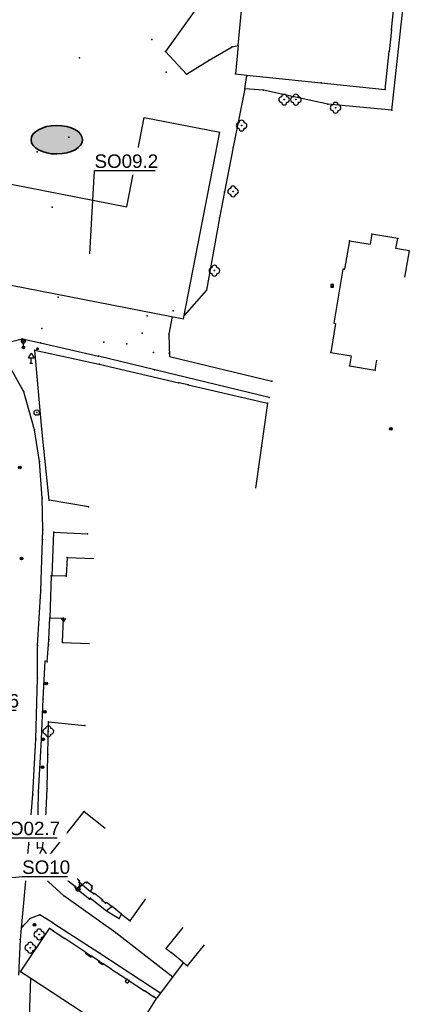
# Model space of a CAD drawing. Extents: x -607893402 to -606472477, y -1001733938 to -1001014811.
# Tile 11 of 23: x -607757850 to -607685370, y -1001546918 to -1001363552. Entities that reach past the tile are written whole.
import ezdxf
from ezdxf import colors
from ezdxf.entities.mleader import LeaderData, LeaderLine
from ezdxf.math import Vec2, Vec3

# ---------------------------------------------------------------- set-up
doc = ezdxf.new("R2010")
doc.units = 0
doc.header["$MEASUREMENT"] = 0
doc.layers.get('0').update_dxf_attribs({"linetype": 'CONTINUOUS'})
doc.layers.add('00 dotčení pozemky-vlastnik mesto', color=5, linetype='CONTINUOUS', lineweight=35)
doc.layers.add('polohopis', color=7, linetype='CONTINUOUS')
doc.layers.add('POPIS', color=1, linetype='CONTINUOUS')
doc.styles.add('ROMANS', font='ROMANS', dxfattribs={"height": 0.2})

msp = doc.modelspace()

# ---------------------------------------------------------------- hatches: boundary and pattern name
at = {"layer": '00 dotčení pozemky-vlastnik mesto', "ltscale": 0.3, "true_color": 0xaff3f0, "transparency": 33554687}
h = msp.add_hatch(dxfattribs=at)
h.set_pattern_fill('DOTS', color=131)
h.set_pattern_definition([(0, (-33881.13152, -63386.93445), (0.03125, 0.0625), [0, -0.0625])])
edge = h.paths.add_edge_path()
edge.add_ellipse((-607750956.1, -1001385906.7), major_axis=(-4792.7, -28), ratio=0.55363008, start_angle=0, end_angle=360)

# ---------------------------------------------------------------- linework, layer by layer
at = {"linetype": 'Continuous'}
for p, q in [((-607737903.8, -1001398395.1), (-607734669.2, -1001381780.9)), ((-607734669.2, -1001381780.9), (-607720624.4, -1001384515.2)), ((-607727389.8, -1001419265.2), (-607720624.4, -1001384515.2)), ((-607773701.3, -1001391425.9), (-607737903.8, -1001398395.1)), ((-607777240, -1001409560), (-607727389.8, -1001419265.2))]:
    msp.add_line(p, q, dxfattribs=at)
at = {"layer": '00 dotčení pozemky-vlastnik mesto', "ltscale": 0.3}
msp.add_ellipse((-607750956.1, -1001385906.7), major_axis=(-4792.7, -28), ratio=0.55362941, dxfattribs=at)
at = {"layer": 'polohopis'}
for p, q in [((-607688610, -1001380400), (-607685770, -1001354560)), ((-607688676, -1001365429), (-607687930, -1001358360)), ((-607723970, -1001360040), (-607730700, -1001369490)), ((-607717224, -1001368373), (-607716472, -1001360547)), ((-607688676, -1001365429), (-607689104, -1001369492)), ((-607733310, -1001367260), (-607733290, -1001367260)), ((-607733300, -1001367245), (-607733300, -1001367260)), ((-607733300, -1001367275), (-607733300, -1001367260)), ((-607722600, -1001371110), (-607718330, -1001368590)), ((-607718330, -1001368590), (-607717224, -1001368373)), ((-607717224, -1001368373), (-607717730, -1001373650)), ((-607746740, -1001370640), (-607746720, -1001370640)), ((-607746730, -1001370625), (-607746730, -1001370640)), ((-607746730, -1001370655), (-607746730, -1001370640)), ((-607730700, -1001369490), (-607726790, -1001373700)), ((-607689850, -1001376560), (-607689104, -1001369492)), ((-607726790, -1001373700), (-607722600, -1001371110)), ((-607730640, -1001373310), (-607730620, -1001373310)), ((-607730630, -1001373295), (-607730630, -1001373310)), ((-607730630, -1001373325), (-607730630, -1001373310)), ((-607717730, -1001373650), (-607715596, -1001373874)), ((-607715960, -1001376400), (-607715596, -1001373874)), ((-607715596, -1001373874), (-607701760, -1001375330)), ((-607701760, -1001375330), (-607689850, -1001376560)), ((-607715960, -1001376400), (-607718160, -1001387280)), ((-607712490, -1001376680), (-607715960, -1001376400)), ((-607708810, -1001377460), (-607712490, -1001376680)), ((-607700520, -1001379270), (-607708810, -1001377460)), ((-607688610, -1001380400), (-607700520, -1001379270)), ((-607748700, -1001385420), (-607748680, -1001385420)), ((-607748690, -1001385405), (-607748690, -1001385420)), ((-607748690, -1001385435), (-607748690, -1001385420)), ((-607718160, -1001387280), (-607719740, -1001395640)), ((-607754600, -1001388140), (-607754580, -1001388140)), ((-607754590, -1001388125), (-607754590, -1001388140)), ((-607754590, -1001388155), (-607754590, -1001388140)), ((-607734060, -1001388280), (-607734040, -1001388280)), ((-607734050, -1001388265), (-607734050, -1001388280)), ((-607734050, -1001388295), (-607734050, -1001388280)), ((-607719740, -1001395640), (-607720680, -1001400430)), ((-607751840, -1001398490), (-607751820, -1001398490)), ((-607751830, -1001398475), (-607751830, -1001398490)), ((-607751830, -1001398505), (-607751830, -1001398490)), ((-607720680, -1001400430), (-607723100, -1001413920)), ((-607692340, -1001403470), (-607692672, -1001405375)), ((-607687520, -1001404310), (-607692340, -1001403470)), ((-607696490, -1001404710), (-607697418, -1001410039)), ((-607696490, -1001404710), (-607692672, -1001405375)), ((-607687853, -1001406151), (-607687520, -1001404310)), ((-607685370, -1001406600), (-607687853, -1001406151)), ((-607685370, -1001406600), (-607686259, -1001411520)), ((-607699350, -1001420060), (-607697700, -1001409990)), ((-607697700, -1001409990), (-607697418, -1001410039)), ((-607723100, -1001413920), (-607727270, -1001418650)), ((-607699980, -1001413102), (-607699480, -1001413102)), ((-607729500.5, -1001418854.2), (-607730110, -1001422090)), ((-607699086, -1001420103), (-607699970, -1001425500)), ((-607699350, -1001420060), (-607699086, -1001420103)), ((-607730110, -1001422090), (-607730004, -1001426271)), ((-607759650, -1001423530), (-607757380, -1001423000)), ((-607757435, -1001423155), (-607756905, -1001423685)), ((-607757435, -1001423685), (-607756905, -1001423155)), ((-607757380, -1001423000), (-607753970, -1001423710)), ((-607757170, -1001424570), (-607757170, -1001423795)), ((-607753970, -1001423710), (-607743210, -1001426240)), ((-607756190, -1001426520), (-607755690, -1001425670)), ((-607755690, -1001425670), (-607755190, -1001426520)), ((-607753720, -1001439780), (-607755050, -1001425070)), ((-607755050, -1001425070), (-607743040, -1001427720)), ((-607754670, -1001424880), (-607754630, -1001424710)), ((-607754440, -1001424930), (-607754670, -1001424880)), ((-607754630, -1001424710), (-607754410, -1001424760)), ((-607754410, -1001424760), (-607754440, -1001424930)), ((-607699970, -1001425500), (-607696161, -1001426124)), ((-607757100, -1001432870), (-607760380, -1001426940)), ((-607756190, -1001426520), (-607755190, -1001426520)), ((-607755940, -1001427520), (-607755440, -1001427520)), ((-607755690, -1001427520), (-607755690, -1001426520)), ((-607732740, -1001428740), (-607743210, -1001426240)), ((-607730004, -1001426271), (-607710950, -1001430870)), ((-607696161, -1001426124), (-607696470, -1001428010)), ((-607691720, -1001428830), (-607691395, -1001426947)), ((-607743040, -1001427720), (-607728240, -1001431180)), ((-607711450, -1001433890), (-607732740, -1001428740)), ((-607696470, -1001428010), (-607691720, -1001428830)), ((-607726520, -1001431560), (-607728240, -1001431180)), ((-607755090, -1001439910), (-607757100, -1001432870)), ((-607726520, -1001431560), (-607711780, -1001434940)), ((-607711780, -1001434940), (-607714006, -1001450825)), ((-607754140, -1001445830), (-607755090, -1001439910)), ((-607752340, -1001453020), (-607753720, -1001439780)), ((-607753660, -1001452630), (-607754140, -1001445830)), ((-607753540, -1001458530), (-607753660, -1001452630)), ((-607745060, -1001454280), (-607752340, -1001453020)), ((-607753620, -1001460340), (-607753540, -1001458530)), ((-607753940, -1001469930), (-607753620, -1001460340)), ((-607751792, -1001467143), (-607751510, -1001458980)), ((-607751510, -1001458980), (-607745260, -1001459330)), ((-607749050, -1001463720), (-607749190, -1001467180)), ((-607749050, -1001463720), (-607744054, -1001463922)), ((-607751970, -1001467140), (-607752220, -1001474940)), ((-607751792, -1001467143), (-607751970, -1001467140)), ((-607749190, -1001467180), (-607751792, -1001467143)), ((-607754520, -1001480100), (-607753940, -1001469930)), ((-607752450, -1001478980), (-607752220, -1001474940)), ((-607752220, -1001474940), (-607749720, -1001475000)), ((-607749710.6, -1001475650.4), (-607750094.9, -1001474991)), ((-607749917.1, -1001475295.4), (-607749514.3, -1001475305)), ((-607749870, -1001479550), (-607749720, -1001475000)), ((-607749345.1, -1001475009), (-607749710.6, -1001475650.4)), ((-607752520, -1001479900), (-607752450, -1001478980)), ((-607754570, -1001486180), (-607754520, -1001480100)), ((-607752760, -1001483110), (-607752520, -1001479900)), ((-607749870, -1001479550), (-607744873, -1001479715)), ((-607753500, -1001490030), (-607753140, -1001483030)), ((-607754870, -1001497520), (-607754570, -1001486180)), ((-607753800, -1001497590), (-607753500, -1001490030)), ((-607752610, -1001500390), (-607752490, -1001494310)), ((-607752490, -1001494310), (-607745760, -1001494990)), ((-607755420, -1001507810), (-607754870, -1001497520)), ((-607754330, -1001507420), (-607753800, -1001497590)), ((-607752760, -1001506740), (-607752610, -1001500390)), ((-607756160, -1001517160), (-607755420, -1001507810)), ((-607754510, -1001517860), (-607754330, -1001507420)), ((-607753040, -1001513640), (-607752760, -1001506740)), ((-607752510, -1001519400), (-607745880, -1001511010)), ((-607745880, -1001511010), (-607741957, -1001514110)), ((-607753630, -1001517760), (-607753040, -1001513640)), ((-607756337, -1001518942), (-607756160, -1001517160)), ((-607756430, -1001519880), (-607756337, -1001518942)), ((-607753880, -1001522880), (-607756337, -1001518942)), ((-607753630, -1001517760), (-607754510, -1001517860)), ((-607753630, -1001517760), (-607754500, -1001519600)), ((-607752510, -1001519400), (-607753630, -1001517760)), ((-607756430, -1001519880), (-607757575, -1001532738)), ((-607754500, -1001519600), (-607747470, -1001524980)), ((-607746671, -1001523992), (-607752510, -1001519400)), ((-607749660, -1001526720), (-607753880, -1001522880)), ((-607746820, -1001524180), (-607746671, -1001523992)), ((-607746190, -1001524680), (-607746820, -1001524180)), ((-607746773.5, -1001525046.7), (-607746682.7, -1001524288.9)), ((-607746095.3, -1001524755.1), (-607746773.5, -1001525046.7)), ((-607746290, -1001524600), (-607746771.8, -1001525207)), ((-607746724.3, -1001524638.9), (-607746408.7, -1001524889.4)), ((-607746190, -1001524680), (-607745650, -1001524144)), ((-607746190, -1001524680), (-607744650, -1001525890)), ((-607745450, -1001524310), (-607745650, -1001524144)), ((-607745450, -1001524310), (-607745297, -1001524125)), ((-607745297, -1001524125), (-607744327, -1001524925)), ((-607747470, -1001524980), (-607747560, -1001525170)), ((-607747560, -1001525170), (-607744810, -1001527360)), ((-607746632.6, -1001525458), (-607747377.2, -1001525543.6)), ((-607746962.1, -1001525873.1), (-607747047.7, -1001525128.5)), ((-607744650, -1001525890), (-607744280, -1001525276)), ((-607744060, -1001526360), (-607744650, -1001525890)), ((-607744480, -1001525110), (-607744327, -1001524925)), ((-607744480, -1001525110), (-607744280, -1001525276)), ((-607744060, -1001526360), (-607743960, -1001526235)), ((-607743960, -1001526235), (-607742391, -1001527474)), ((-607739970, -1001533600), (-607749660, -1001526720)), ((-607744810, -1001527360), (-607744680, -1001527170)), ((-607744680, -1001527170), (-607741680, -1001529520)), ((-607742490, -1001527600), (-607742391, -1001527474)), ((-607741880, -1001528080), (-607742490, -1001527600)), ((-607741880, -1001528080), (-607741719, -1001527876)), ((-607741719, -1001527876), (-607740643, -1001528729)), ((-607737330, -1001531360), (-607734406, -1001527304)), ((-607754120, -1001530250), (-607755930, -1001530920)), ((-607751690, -1001531770), (-607754120, -1001530250)), ((-607740643, -1001528729), (-607741680, -1001529520)), ((-607741680, -1001529520), (-607739320, -1001530930)), ((-607738893, -1001530119), (-607740643, -1001528729)), ((-607739320, -1001530930), (-607738893, -1001530119)), ((-607738893, -1001530119), (-607737330, -1001531360)), ((-607755930, -1001530920), (-607757575, -1001532738)), ((-607751690, -1001531770), (-607742950, -1001537390)), ((-607757575, -1001532738), (-607757760, -1001534820)), ((-607757700, -1001540860), (-607752330, -1001532790)), ((-607751616, -1001533259), (-607752330, -1001532790)), ((-607751616, -1001533259), (-607749485, -1001534657)), ((-607729376, -1001541855), (-607739970, -1001533600)), ((-607730580, -1001536530), (-607727442, -1001532637)), ((-607757760, -1001534820), (-607758080, -1001541470)), ((-607745524, -1001537256), (-607749485, -1001534657)), ((-607726610, -1001539730), (-607723472, -1001535837)), ((-607745634, -1001537423), (-607745524, -1001537256)), ((-607745634, -1001537423), (-607744576, -1001538117)), ((-607745524, -1001537256), (-607744466, -1001537950)), ((-607742950, -1001537390), (-607731594, -1001544819)), ((-607730580, -1001536530), (-607729669, -1001537264)), ((-607727535, -1001538984), (-607729669, -1001537264)), ((-607744576, -1001538117), (-607744466, -1001537950)), ((-607743079, -1001538859), (-607744466, -1001537950)), ((-607743189, -1001539026), (-607743079, -1001538859)), ((-607743189, -1001539026), (-607742429, -1001539526)), ((-607743079, -1001538859), (-607742319, -1001539359)), ((-607742429, -1001539526), (-607742319, -1001539359)), ((-607740877, -1001540305), (-607742319, -1001539359)), ((-607732200, -1001545630), (-607727344, -1001539138)), ((-607727535, -1001538984), (-607726610, -1001539730)), ((-607755790, -1001542109), (-607757700, -1001540860)), ((-607740877, -1001540305), (-607737941, -1001542231)), ((-607756220, -1001554830), (-607755790, -1001542109)), ((-607737620, -1001553990), (-607755790, -1001542109)), ((-607737941, -1001542231), (-607738215, -1001542649)), ((-607738215, -1001542649), (-607737730, -1001542967)), ((-607737456, -1001542549), (-607737941, -1001542231)), ((-607737456, -1001542549), (-607737730, -1001542967)), ((-607737456, -1001542549), (-607734627, -1001544405)), ((-607733780, -1001544960), (-607734627, -1001544405)), ((-607733780, -1001544960), (-607732908, -1001545533)), ((-607732440, -1001545840), (-607737005, -1001553023)), ((-607732440, -1001545840), (-607732908, -1001545533))]:
    msp.add_line(p, q, dxfattribs=at)
msp.add_lwpolyline([(-607699980, -1001413352), (-607699480, -1001413352), (-607699480, -1001412852), (-607699980, -1001412852)], close=True, dxfattribs=at)
for centre, radius in [((-607708650, -1001378430), 50), ((-607706470, -1001378440), 50), ((-607699090, -1001379960), 50), ((-607716580, -1001383270), 50), ((-607718160, -1001395540), 50), ((-607721620, -1001410290), 50), ((-607757170, -1001423420), 375), ((-607757170, -1001424570), 250), ((-607757170, -1001424570), 158.1), ((-607757170, -1001424570), 50), ((-607754690, -1001436720), 500), ((-607688790, -1001439750), 250), ((-607688790, -1001439750), 158.1), ((-607688790, -1001439750), 50), ((-607757830, -1001446940), 250), ((-607757490, -1001463900), 250), ((-607752900, -1001487190), 250), ((-607752900, -1001487190), 50), ((-607753160, -1001492430), 250), ((-607753160, -1001492430), 50), ((-607753470, -1001497570), 250), ((-607752530, -1001496080), 50), ((-607753470, -1001497570), 50), ((-607753590, -1001502740), 250), ((-607753590, -1001502740), 50), ((-607753960, -1001513210), 250), ((-607753960, -1001513210), 50), ((-607755100, -1001532130), 250), ((-607755100, -1001532130), 50), ((-607754230, -1001533910), 50), ((-607755900, -1001536370), 50)]:
    msp.add_circle(centre, radius, dxfattribs=at)
for centre, start, end in [((-607709150, -1001378430), 90, 270), ((-607708650, -1001377930), 0, 180), ((-607708150, -1001378430), 270, 90), ((-607706970, -1001378440), 90, 270), ((-607706470, -1001377940), 0, 180), ((-607705970, -1001378440), 270, 90), ((-607708650, -1001378930), 180, 0), ((-607706470, -1001378940), 180, 0), ((-607699590, -1001379960), 90, 270), ((-607699090, -1001379460), 0, 180), ((-607698590, -1001379960), 270, 90), ((-607699090, -1001380460), 180, 0), ((-607717080, -1001383270), 90, 270), ((-607716580, -1001382770), 0, 180), ((-607716080, -1001383270), 270, 90), ((-607716580, -1001383770), 180, 0), ((-607718160, -1001395040), 0, 180), ((-607718660, -1001395540), 90, 270), ((-607718160, -1001396040), 180, 0), ((-607717660, -1001395540), 270, 90), ((-607721620, -1001409790), 0, 180), ((-607722120, -1001410290), 90, 270), ((-607721620, -1001410790), 180, 0), ((-607721120, -1001410290), 270, 90), ((-607752530, -1001495580), 0, 180), ((-607753030, -1001496080), 90, 270), ((-607752530, -1001496580), 180, 0), ((-607752030, -1001496080), 270, 90), ((-607754730, -1001533910), 90, 270), ((-607754230, -1001533410), 0, 180), ((-607753730, -1001533910), 270, 90), ((-607755900, -1001535870), 0, 180), ((-607754230, -1001534410), 180, 0), ((-607756400, -1001536370), 90, 270), ((-607755900, -1001536870), 180, 0), ((-607755400, -1001536370), 270, 90)]:
    msp.add_arc(centre, 500, start, end, dxfattribs=at)
msp.add_ellipse((-607747004.9, -1001525500.8), major_axis=(-265.2, 265.2), ratio=1, start_param=0.1145407, end_param=6.397726, dxfattribs=at)
for p in [(-607688670, -1001365430), (-607733300, -1001367260), (-607718330, -1001368590), (-607717250, -1001368370), (-607746730, -1001370640), (-607730700, -1001369490), (-607689120, -1001369490), (-607722600, -1001371110), (-607730630, -1001373310), (-607726790, -1001373700), (-607717730, -1001373650), (-607715620, -1001374040), (-607701760, -1001375330), (-607715960, -1001376400), (-607712490, -1001376680), (-607708810, -1001377460), (-607689850, -1001376560), (-607708650, -1001378430), (-607706470, -1001378440), (-607700520, -1001379270), (-607699090, -1001379960), (-607688610, -1001380390), (-607688610, -1001380400), (-607716580, -1001383270), (-607748690, -1001385420), (-607718160, -1001387280), (-607754590, -1001388140), (-607734050, -1001388280), (-607719740, -1001395640), (-607718160, -1001395540), (-607751830, -1001398490), (-607720680, -1001400430), (-607692340, -1001403470), (-607696490, -1001404710), (-607687520, -1001404310), (-607685370, -1001406600), (-607721620, -1001410290), (-607697700, -1001409990), (-607723100, -1001413920), (-607750710, -1001415210), (-607729300, -1001417790), (-607734120, -1001418710), (-607727270, -1001418650), (-607699350, -1001420060), (-607753750, -1001421040), (-607735050, -1001421950), (-607730110, -1001422090), (-607757380, -1001423000), (-607753970, -1001423710), (-607742220, -1001423580), (-607737950, -1001423890), (-607757170, -1001424570), (-607755050, -1001425070), (-607754670, -1001424880), (-607754630, -1001424710), (-607754440, -1001424930), (-607754410, -1001424760), (-607732950, -1001425560), (-607730020, -1001425650), (-607699970, -1001425500), (-607755690, -1001427520), (-607743210, -1001426240), (-607743040, -1001427720), (-607732740, -1001428740), (-607696470, -1001428010), (-607691720, -1001428830), (-607728240, -1001431180), (-607710950, -1001430870), (-607757100, -1001432870), (-607726520, -1001431560), (-607711780, -1001434940), (-607711450, -1001433890), (-607754690, -1001436720), (-607755090, -1001439910), (-607753720, -1001439780), (-607688790, -1001439750), (-607754140, -1001445830), (-607757830, -1001446940), (-607753660, -1001452630), (-607752340, -1001453020), (-607745060, -1001454280), (-607753540, -1001458530), (-607753620, -1001460340), (-607751510, -1001458980), (-607745260, -1001459330), (-607757490, -1001463900), (-607749050, -1001463720), (-607751970, -1001467140), (-607751790, -1001467090), (-607749190, -1001467180), (-607753940, -1001469930), (-607752220, -1001474940), (-607749720, -1001475000), (-607752450, -1001478980), (-607754520, -1001480100), (-607752520, -1001479900), (-607749870, -1001479550), (-607753140, -1001483030), (-607752760, -1001483110), (-607754570, -1001486180), (-607752900, -1001487190), (-607753500, -1001490030), (-607753160, -1001492430), (-607752490, -1001494310), (-607745760, -1001494990), (-607752530, -1001496080), (-607754870, -1001497520), (-607753800, -1001497590), (-607753470, -1001497570), (-607752610, -1001500390), (-607753590, -1001502740), (-607755420, -1001507810), (-607754330, -1001507420), (-607752760, -1001506740), (-607745880, -1001511010), (-607753960, -1001513210), (-607753040, -1001513640), (-607756160, -1001517160), (-607756170, -1001519210), (-607754510, -1001517860), (-607753630, -1001517760), (-607756430, -1001519880), (-607754500, -1001519600), (-607752520, -1001519390), (-607752510, -1001519400), (-607753880, -1001522880), (-607746820, -1001524180), (-607746290, -1001524600), (-607746190, -1001524680), (-607745450, -1001524310), (-607747560, -1001525170), (-607747470, -1001524980), (-607744650, -1001525890), (-607744480, -1001525110), (-607744060, -1001526360), (-607749660, -1001526720), (-607744810, -1001527360), (-607744680, -1001527170), (-607742490, -1001527600), (-607741880, -1001528080), (-607754120, -1001530250), (-607741680, -1001529520), (-607740660, -1001528750), (-607738910, -1001530140), (-607755930, -1001530920), (-607755100, -1001532130), (-607751690, -1001531770), (-607739320, -1001530930), (-607737330, -1001531360), (-607757260, -1001532390), (-607754230, -1001533910), (-607752330, -1001532790), (-607751610, -1001533250), (-607739970, -1001533600), (-607757760, -1001534820), (-607749480, -1001534650), (-607755900, -1001536370), (-607745520, -1001537250), (-607742950, -1001537390), (-607730580, -1001536530), (-607729690, -1001537290), (-607744460, -1001537940), (-607743080, -1001538860), (-607742320, -1001539360), (-607727540, -1001538990), (-607727390, -1001539200), (-607757700, -1001540860), (-607757630, -1001540850), (-607740900, -1001540340), (-607726610, -1001539730), (-607755790, -1001542120), (-607737960, -1001542260), (-607737470, -1001542570), (-607729420, -1001541820), (-607734630, -1001544410), (-607733780, -1001544960), (-607731730, -1001544730), (-607732880, -1001545490), (-607732440, -1001545840), (-607732200, -1001545630)]:
    msp.add_point(p, dxfattribs=at)

# ---------------------------------------------------------------- leaders
at = {"layer": 'POPIS', "linetype": 'Continuous'}
ml = msp.add_multileader_mtext('Standard', dxfattribs=at)
ml.set_content('{\\fArial|b0|i0|c238|p34;SO02.6}', color=256, style='ROMANS')
ml.set_leader_properties()
ml.build(insert=Vec2(0, 0))
ml.multileader.update_dxf_attribs({"text_left_attachment_type": 6, "text_right_attachment_type": 6, "dogleg_length": 0.36, "arrow_head_size": 0.18})
ctx = ml.context
ctx.base_point, ctx.char_height, ctx.arrow_head_size, ctx.landing_gap_size, ctx.plane_origin = Vec3(-607769815.1, -1001492130), 2500, 0.18, 0.09, Vec3(-607767755.3, -1001479795.7)
ctx.left_attachment, ctx.right_attachment = 6, 6
notes = []
notes.append((ctx, [(1, (1, 1, 0), (-607769815.4, -1001492130), (1, 0), 0.36, [(0, [(-607774524.8, -1001499880.1)], 0, [])])]))
ctx.mtext.insert, ctx.mtext.flow_direction = Vec3(-607769815, -1001489130), 5
ctx.mtext.has_bg_fill, ctx.mtext.bg_color, ctx.mtext.bg_scale_factor, ctx.mtext.bg_transparency, ctx.mtext.use_window_bg_color = 1, -1027028792, 1.5, 0, 1
for ctx, leaders in notes:
    for number, flags, end, landing, length, lines in leaders:
        leader = LeaderData()
        leader.index, (leader.has_last_leader_line, leader.has_dogleg_vector, leader.attachment_direction) = number, flags
        leader.last_leader_point, leader.dogleg_vector, leader.dogleg_length = Vec3(end), Vec3(landing), length
        for number, points, colour, breaks in lines:
            line = LeaderLine()
            line.index, line.vertices, line.color, line.breaks = number, Vec3.list(points), colors.encode_raw_color(colour), breaks
            leader.lines.append(line)
        ctx.leaders.append(leader)

# ---------------------------------------------------------------- next in the draw order: leaders
ml = msp.add_multileader_mtext('Standard', dxfattribs=at)
ml.set_content('{\\fArial|b0|i0|c238|p34;SO09.2}', color=256, style='ROMANS')
ml.set_leader_properties()
ml.build(insert=Vec2(0, 0))
ml.multileader.update_dxf_attribs({"text_left_attachment_type": 6, "text_right_attachment_type": 6, "dogleg_length": 0.36, "arrow_head_size": 0.18})
ctx = ml.context
ctx.base_point, ctx.char_height, ctx.arrow_head_size, ctx.landing_gap_size, ctx.plane_origin = Vec3(-607743933.5, -1001391648.6), 2500, 0.18, 0.09, Vec3(-607738022, -1001390853.8)
ctx.left_attachment, ctx.right_attachment = 6, 6
notes = []
notes.append((ctx, [(1, (1, 1, 0), (-607743933.9, -1001391648.6), (1, 0), 0.36, [(0, [(-607744791.5, -1001407149.8)], 0, [])])]))
ctx.mtext.insert, ctx.mtext.flow_direction = Vec3(-607743933.4, -1001388648.6), 5
ctx.mtext.has_bg_fill, ctx.mtext.bg_color, ctx.mtext.bg_scale_factor, ctx.mtext.bg_transparency, ctx.mtext.use_window_bg_color = 1, -1027028792, 1.5, 0, 1
ml = msp.add_multileader_mtext('Standard', dxfattribs=at)
ml.set_content('{\\fArial|b0|i0|c238|p34;SO02.7}', color=256, style='ROMANS')
ml.set_leader_properties()
ml.build(insert=Vec2(0, 0))
ml.multileader.update_dxf_attribs({"text_left_attachment_type": 6, "text_right_attachment_type": 6, "dogleg_length": 0.36, "arrow_head_size": 0.18})
ctx = ml.context
ctx.base_point, ctx.char_height, ctx.arrow_head_size, ctx.landing_gap_size, ctx.plane_origin = Vec3(-607762181.2, -1001515910.6), 2500, 0.18, 0.09, Vec3(-607760121.4, -1001503576.3)
ctx.left_attachment, ctx.right_attachment = 6, 6
notes.append((ctx, [(1, (1, 1, 0), (-607762181.5, -1001515910.6), (1, 0), 0.36, [(0, [(-607766890.9, -1001523660.7)], 0, [])])]))
ctx.mtext.insert, ctx.mtext.flow_direction = Vec3(-607762181.1, -1001512910.6), 5
ctx.mtext.has_bg_fill, ctx.mtext.bg_color, ctx.mtext.bg_scale_factor, ctx.mtext.bg_transparency, ctx.mtext.use_window_bg_color = 1, -1027028792, 1.5, 0, 1
for ctx, leaders in notes:
    for number, flags, end, landing, length, lines in leaders:
        leader = LeaderData()
        leader.index, (leader.has_last_leader_line, leader.has_dogleg_vector, leader.attachment_direction) = number, flags
        leader.last_leader_point, leader.dogleg_vector, leader.dogleg_length = Vec3(end), Vec3(landing), length
        for number, points, colour, breaks in lines:
            line = LeaderLine()
            line.index, line.vertices, line.color, line.breaks = number, Vec3.list(points), colors.encode_raw_color(colour), breaks
            leader.lines.append(line)
        ctx.leaders.append(leader)

# ---------------------------------------------------------------- next in the draw order: leaders
ml = msp.add_multileader_mtext('Standard', dxfattribs=at)
ml.set_content('{\\fArial|b0|i0|c238|p34;SO10}', color=256, style='ROMANS')
ml.set_leader_properties()
ml.build(insert=Vec2(0, 0))
ml.multileader.update_dxf_attribs({"text_left_attachment_type": 6, "text_right_attachment_type": 6, "dogleg_length": 0.36, "arrow_head_size": 0.18})
ctx = ml.context
ctx.base_point, ctx.char_height, ctx.arrow_head_size, ctx.landing_gap_size, ctx.plane_origin = Vec3(-607757399, -1001523124.4), 2500, 0.18, 0.09, Vec3(-607755339.3, -1001510790.2)
ctx.left_attachment, ctx.right_attachment = 6, 6
notes = []
notes.append((ctx, [(1, (1, 1, 0), (-607757399.4, -1001523124.4), (1, 0), 0.36, [(0, [(-607765581.2, -1001523925.9)], 0, [])])]))
ctx.mtext.insert, ctx.mtext.flow_direction = Vec3(-607757398.9, -1001520124.4), 5
ctx.mtext.has_bg_fill, ctx.mtext.bg_color, ctx.mtext.bg_scale_factor, ctx.mtext.bg_transparency, ctx.mtext.use_window_bg_color = 1, -1027028792, 1.5, 0, 1
for ctx, leaders in notes:
    for number, flags, end, landing, length, lines in leaders:
        leader = LeaderData()
        leader.index, (leader.has_last_leader_line, leader.has_dogleg_vector, leader.attachment_direction) = number, flags
        leader.last_leader_point, leader.dogleg_vector, leader.dogleg_length = Vec3(end), Vec3(landing), length
        for number, points, colour, breaks in lines:
            line = LeaderLine()
            line.index, line.vertices, line.color, line.breaks = number, Vec3.list(points), colors.encode_raw_color(colour), breaks
            leader.lines.append(line)
        ctx.leaders.append(leader)

doc.saveas('drawing.dxf')
